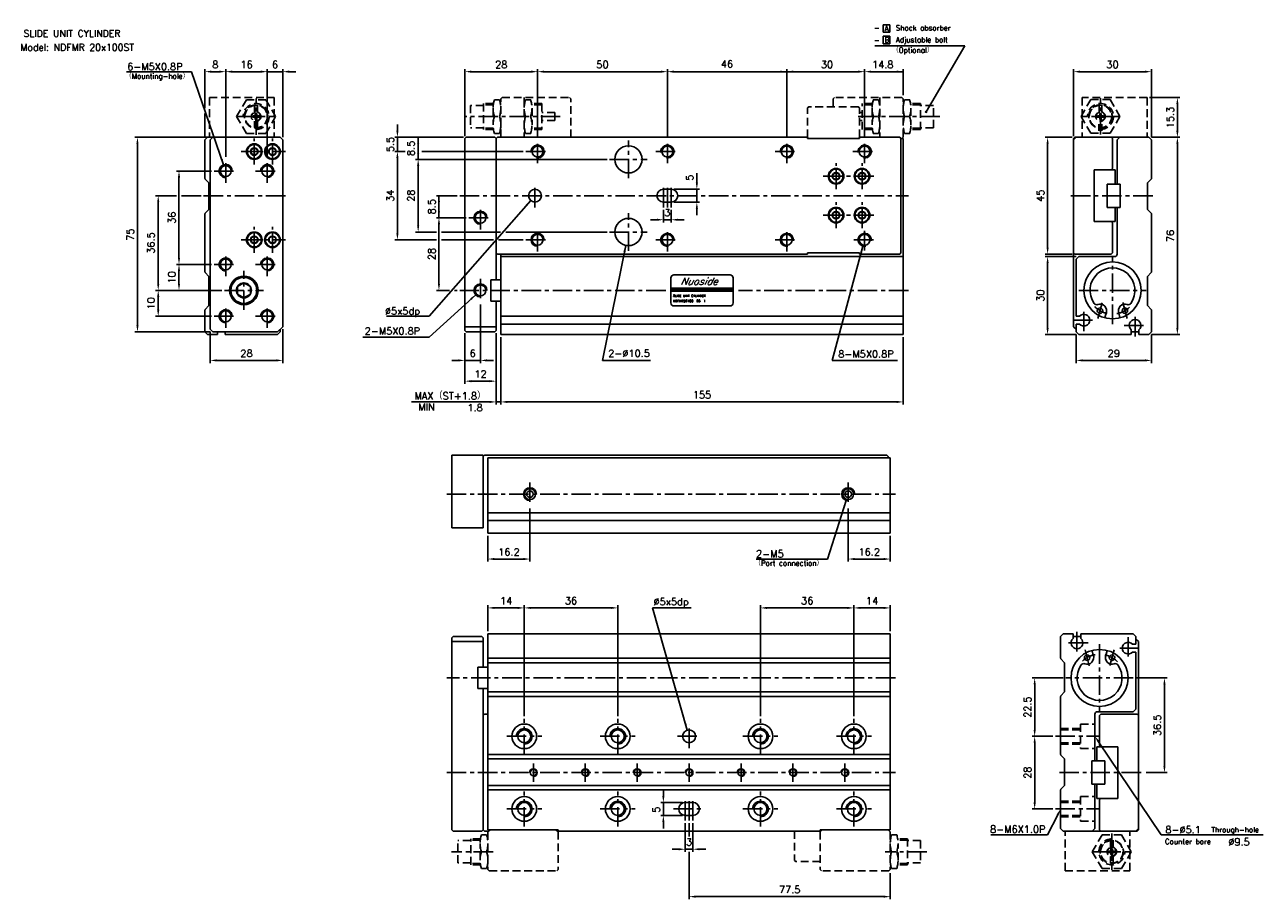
# Model space of a CAD drawing. Extents: x 12 to 489, y 4 to 341.
import ezdxf
from ezdxf.enums import TextEntityAlignment as Align

# ---------------------------------------------------------------- set-up
doc = ezdxf.new("R2010")
doc.units = 0
doc.header["$LTSCALE"] = 6
doc.header["$MEASUREMENT"] = 0
doc.linetypes.add('CENTER', pattern=[2, 1.25, -0.25, 0.25, -0.25])
doc.linetypes.add('HIDDENX2', pattern=[0.75, 0.5, -0.25])
for name, color, linetype in [('CENTER', 1, 'CENTER'), ('DIM', 3, 'CONTINUOUS'), ('HIDDEN', 3, 'HIDDENX2'), ('PLINE', 2, 'CONTINUOUS')]:
    doc.layers.add(name, color=color, linetype=linetype)
doc.styles.add('AEH', font='SIMPLEX', dxfattribs={"bigfont": 'AE'})

msp = doc.modelspace()

# ---------------------------------------------------------------- linework, layer by layer
at = {"layer": 'CENTER'}
for p, q in [((101, 298.44), (101, 312.44)), ((426.31, 298.48), (426.31, 312.48)), ((94, 305.44), (108, 305.44)), ((218.15, 305.44), (181.19, 305.44)), ((364.44, 305.44), (331.45, 305.44)), ((433.31, 305.48), (419.31, 305.48)), ((100.3, 286.94), (100.3, 296.94)), ((107.3, 286.94), (107.3, 296.94)), ((209.45, 287.44), (209.45, 296.44)), ((244.45, 281.69), (244.45, 296.19)), ((259.45, 287.44), (259.45, 296.44)), ((305.45, 287.44), (305.45, 296.44)), ((335.45, 287.44), (335.45, 296.44)), ((95.3, 291.94), (112.3, 291.94)), ((204.95, 291.94), (213.95, 291.94)), ((254.95, 291.94), (263.95, 291.94)), ((300.95, 291.94), (309.95, 291.94)), ((330.95, 291.94), (339.95, 291.94)), ((89.3, 279.94), (89.3, 288.94)), ((105.3, 279.94), (105.3, 288.94)), ((237.2, 288.94), (251.7, 288.94)), ((324.45, 277.44), (324.45, 287.44)), ((334.45, 277.44), (334.45, 287.44)), ((84.8, 284.44), (93.8, 284.44)), ((100.8, 284.44), (109.8, 284.44)), ((319.45, 282.44), (339.45, 282.44)), ((208.45, 270.44), (208.45, 279.44)), ((257.95, 270.44), (257.95, 279.44)), ((259.45, 270.44), (259.45, 279.44)), ((260.95, 270.44), (260.95, 279.44)), ((80.8, 274.94), (113.3, 274.94)), ((179.45, 274.94), (352.3, 274.94)), ((324.45, 262.44), (324.45, 272.44)), ((334.45, 262.44), (334.45, 272.44)), ((446.44, 274.94), (413.94, 274.94)), ((187.45, 261.94), (187.45, 270.94)), ((244.45, 253.69), (244.45, 268.19)), ((319.45, 267.44), (339.45, 267.44)), ((100.3, 252.94), (100.3, 262.94)), ((107.3, 252.94), (107.3, 262.94)), ((182.95, 266.44), (191.95, 266.44)), ((209.45, 253.44), (209.45, 262.44)), ((259.45, 253.44), (259.45, 262.44)), ((305.45, 253.44), (305.45, 262.44)), ((95.3, 257.94), (112.3, 257.94)), ((204.95, 257.94), (213.95, 257.94)), ((237.2, 260.94), (251.7, 260.94)), ((254.95, 257.94), (263.95, 257.94)), ((300.95, 257.94), (309.95, 257.94)), ((331.35, 257.94), (339.55, 257.94)), ((335.45, 253.84), (335.45, 262.04)), ((89.3, 243.94), (89.3, 252.94)), ((105.3, 243.94), (105.3, 252.94)), ((84.8, 248.44), (93.8, 248.44)), ((100.8, 248.44), (109.8, 248.44)), ((430.94, 225.44), (430.94, 251.44)), ((96.3, 230.94), (96.3, 245.94)), ((187.45, 242.94), (187.45, 233.94)), ((88.8, 238.44), (103.8, 238.44)), ((258.8, 238.44), (179.45, 238.44)), ((352.3, 238.44), (286.8, 238.44)), ((417.94, 238.44), (443.94, 238.44)), ((89.3, 223.94), (89.3, 232.94)), ((105.3, 223.94), (105.3, 232.94)), ((419.94, 222.69), (419.94, 231.19)), ((426.96, 233.68), (425.33, 227.6)), ((434.89, 233.75), (436.54, 227.6)), ((439.64, 220.69), (439.64, 229.19)), ((84.8, 228.44), (93.8, 228.44)), ((100.8, 228.44), (109.8, 228.44)), ((415.69, 226.94), (424.19, 226.94)), ((435.39, 224.94), (443.89, 224.94)), ((206.52, 164.38), (206.52, 155.38)), ((329.12, 164.38), (329.12, 155.38)), ((174.47, 159.88), (347.32, 159.88)), ((417.26, 106.79), (417.26, 98.29)), ((421.51, 102.54), (413.01, 102.54)), ((425.96, 102.04), (425.96, 76.04)), ((441.21, 100.54), (432.71, 100.54)), ((436.96, 104.79), (436.96, 96.29)), ((422, 93.73), (420.36, 99.88)), ((429.93, 93.8), (431.56, 99.88)), ((347.32, 89.04), (174.47, 89.04)), ((438.96, 89.04), (412.96, 89.04)), ((204.32, 59.79), (204.32, 73.29)), ((240.32, 59.79), (240.32, 73.29)), ((295.32, 59.79), (295.32, 73.29)), ((331.32, 59.79), (331.32, 73.29)), ((267.82, 62.04), (267.82, 71.04)), ((197.57, 66.54), (211.07, 66.54)), ((233.57, 66.54), (247.07, 66.54)), ((263.32, 66.54), (272.32, 66.54)), ((288.57, 66.54), (302.07, 66.54)), ((324.57, 66.54), (338.07, 66.54)), ((408.96, 66.54), (426.16, 66.54)), ((174.47, 52.54), (347.32, 52.54)), ((207.82, 56.04), (207.82, 49.04)), ((227.82, 56.04), (227.82, 49.04)), ((247.82, 56.04), (247.82, 49.04)), ((267.82, 56.04), (267.82, 49.04)), ((287.82, 56.04), (287.82, 49.04)), ((307.82, 56.04), (307.82, 49.04)), ((327.82, 56.04), (327.82, 49.04)), ((410.46, 52.54), (442.96, 52.54)), ((204.32, 31.79), (204.32, 45.29)), ((240.32, 31.79), (240.32, 45.29)), ((266.32, 34.04), (266.32, 43.04)), ((267.82, 34.04), (267.82, 43.04)), ((269.32, 34.04), (269.32, 43.04)), ((295.32, 31.79), (295.32, 45.29)), ((331.32, 31.79), (331.32, 45.29)), ((197.57, 38.54), (211.07, 38.54)), ((233.57, 38.54), (247.07, 38.54)), ((261.82, 38.54), (273.82, 38.54)), ((288.57, 38.54), (302.07, 38.54)), ((324.57, 38.54), (338.07, 38.54)), ((408.96, 38.54), (426.16, 38.54)), ((430.66, 29.04), (430.66, 15.04)), ((192.32, 22.04), (176.22, 22.04)), ((359.46, 22.04), (343.32, 22.04)), ((423.66, 22.04), (437.66, 22.04))]:
    msp.add_line(p, q, dxfattribs=at)
for centre, start, end in [((430.94, 238.94), 224.4155, 257.5054), ((430.94, 238.94), 280.2365, 313.3185), ((425.96, 88.55), 100.2365, 133.3185), ((425.96, 88.55), 44.4155, 77.5054)]:
    msp.add_arc(centre, 9.61, start, end, dxfattribs=at)
at = {"layer": 'DIM'}
for p, q in [((342.63, 340.82), (342.63, 337.92)), ((345.13, 340.82), (342.63, 340.82)), ((345.13, 337.92), (345.13, 340.82)), ((342.63, 337.92), (345.13, 337.92)), ((345.13, 336.42), (342.63, 336.42)), ((342.63, 336.42), (342.63, 333.52)), ((345.13, 333.52), (345.13, 336.42)), ((374.02, 332.74), (339.35, 332.74)), ((342.63, 333.52), (345.13, 333.52)), ((359.12, 307.24), (374.02, 332.74)), ((51.08, 322.74), (76.11, 322.74)), ((88.48, 286.8), (76.11, 322.74)), ((81.3, 308.68), (81.3, 323.74)), ((83.8, 322.74), (86.8, 322.74)), ((89.3, 289.94), (89.3, 323.74)), ((91.8, 322.74), (102.8, 322.74)), ((102.8, 322.74), (100.3, 322.74)), ((105.3, 289.94), (105.3, 323.74)), ((105.3, 322.74), (111.3, 322.74)), ((111.3, 297.44), (111.3, 323.74)), ((113.8, 322.74), (116.3, 322.74)), ((181.45, 297.94), (181.45, 323.74)), ((183.95, 322.74), (206.95, 322.74)), ((209.45, 297.44), (209.45, 323.74)), ((211.95, 322.74), (256.95, 322.74)), ((259.45, 297.44), (259.45, 323.74)), ((261.95, 322.74), (332.95, 322.74)), ((305.45, 297.44), (305.45, 323.74)), ((335.45, 297.44), (335.45, 323.74)), ((337.95, 322.74), (350.3, 322.74)), ((350.3, 313.65), (350.3, 323.74)), ((415.94, 297.94), (415.94, 323.74)), ((418.44, 322.74), (443.44, 322.74)), ((445.94, 297.44), (445.94, 323.74)), ((445.24, 312.74), (456.94, 312.74)), ((455.94, 299.94), (455.94, 310.24)), ((81.3, 297.44), (81.3, 306.68)), ((155.45, 299.94), (155.45, 302.44)), ((83.3, 297.44), (54.3, 297.44)), ((180.95, 297.44), (154.45, 297.44)), ((155.45, 291.94), (155.45, 297.44)), ((163.45, 288.94), (163.45, 297.44)), ((415.44, 297.44), (404.94, 297.44)), ((445.94, 297.44), (456.94, 297.44)), ((55.3, 224.94), (55.3, 294.94)), ((158.44, 291.94), (154.45, 291.94)), ((203.95, 291.94), (164.84, 291.94)), ((405.94, 294.94), (405.94, 254.94)), ((455.94, 223.94), (455.94, 294.94)), ((155.45, 260.44), (155.45, 289.44)), ((155.45, 289.44), (155.45, 286.94)), ((236.2, 288.94), (162.45, 288.94)), ((163.45, 263.44), (163.45, 286.44)), ((163.45, 286.44), (163.45, 283.94)), ((83.8, 284.44), (70.3, 284.44)), ((71.3, 250.94), (71.3, 281.94)), ((270.8, 279.94), (270.8, 283.62)), ((261.95, 277.44), (271.8, 277.44)), ((270.8, 272.44), (270.8, 277.44)), ((70.3, 274.94), (62.3, 274.94)), ((63.3, 240.94), (63.3, 272.44)), ((79.8, 274.94), (72.3, 274.94)), ((206.8, 273.06), (167.72, 228.44)), ((178.45, 274.94), (170.45, 274.94)), ((171.45, 266.44), (171.45, 274.94)), ((261.95, 272.44), (271.8, 272.44)), ((257.95, 269.44), (257.95, 264.66)), ((260.95, 269.44), (260.95, 264.66)), ((270.8, 269.94), (270.8, 267.44)), ((181.95, 266.44), (170.45, 266.44)), ((171.45, 240.94), (171.45, 263.94)), ((171.45, 263.94), (171.45, 261.44)), ((255.45, 265.66), (252.95, 265.66)), ((260.95, 265.66), (257.95, 265.66)), ((263.45, 265.66), (265.95, 265.66)), ((170.45, 257.94), (154.45, 257.94)), ((170.45, 260.94), (162.45, 260.94)), ((195.19, 260.94), (172.45, 260.94)), ((192.46, 257.94), (172.45, 257.94)), ((203.95, 257.94), (194.44, 257.94)), ((236.2, 260.94), (197.19, 260.94)), ((243.41, 255.79), (234.51, 211.44)), ((334.8, 255.52), (322.98, 211.44)), ((83.8, 248.44), (70.3, 248.44)), ((415.44, 252.44), (404.94, 252.44)), ((416.94, 251.44), (404.94, 251.44)), ((405.94, 248.94), (405.94, 223.94)), ((71.3, 240.94), (71.3, 245.94)), ((87.8, 238.44), (62.3, 238.44)), ((63.3, 230.94), (63.3, 235.94)), ((185.6, 236.75), (167.72, 220.44)), ((175.48, 238.44), (170.45, 238.44)), ((178.45, 238.44), (177.48, 238.44)), ((187.45, 232.94), (187.45, 210.44)), ((83.8, 228.44), (62.3, 228.44)), ((167.72, 228.44), (151.19, 228.44)), ((83.3, 222.44), (54.3, 222.44)), ((83.3, 222.44), (83.3, 210.44)), ((111.3, 223.44), (111.3, 210.44)), ((167.72, 220.44), (142.16, 220.44)), ((181.45, 221.94), (181.45, 202.44)), ((193.45, 221.94), (193.45, 194.44)), ((195.3, 220.44), (195.3, 194.44)), ((350.3, 220.44), (350.3, 194.44)), ((416.94, 221.44), (404.94, 221.44)), ((416.94, 221.44), (416.94, 210.44)), ((445.94, 221.44), (445.94, 210.44)), ((445.94, 221.44), (456.94, 221.44)), ((85.8, 211.44), (108.8, 211.44)), ((178.95, 211.44), (176.45, 211.44)), ((181.45, 211.44), (187.45, 211.44)), ((189.95, 211.44), (192.45, 211.44)), ((234.51, 211.44), (252.98, 211.44)), ((322.98, 211.44), (348.05, 211.44)), ((419.44, 211.44), (443.44, 211.44)), ((183.95, 203.44), (190.95, 203.44)), ((190.95, 195.44), (160.9, 195.44)), ((193.45, 195.44), (195.3, 195.44)), ((197.8, 195.44), (347.8, 195.44)), ((328.36, 157.5), (321.09, 134.88)), ((206.52, 154.38), (206.52, 133.88)), ((329.12, 154.38), (329.12, 133.88)), ((190.32, 143.88), (190.32, 133.88)), ((345.32, 143.88), (345.32, 133.88)), ((192.82, 134.88), (204.02, 134.88)), ((293.67, 134.88), (321.09, 134.88)), ((331.62, 134.88), (342.82, 134.88)), ((190.32, 107.04), (190.32, 117.04)), ((192.82, 116.04), (201.82, 116.04)), ((204.32, 74.29), (204.32, 117.04)), ((206.82, 116.04), (237.82, 116.04)), ((240.32, 74.29), (240.32, 117.04)), ((267.14, 68.95), (253.72, 116.04)), ((253.72, 116.04), (268.67, 116.04)), ((295.32, 74.29), (295.32, 117.04)), ((328.82, 116.04), (297.82, 116.04)), ((331.32, 74.29), (331.32, 117.04)), ((342.82, 116.04), (333.82, 116.04)), ((345.32, 107.04), (345.32, 117.04)), ((411.96, 89.04), (399.96, 89.04)), ((400.96, 69.04), (400.96, 86.54)), ((439.96, 89.04), (451.96, 89.04)), ((450.96, 55.04), (450.96, 86.54)), ((407.96, 66.54), (399.96, 66.54)), ((400.96, 41.04), (400.96, 64.04)), ((425.55, 64.47), (449.63, 28.54)), ((443.96, 52.54), (451.96, 52.54)), ((257.91, 43.54), (257.91, 46.04)), ((265.32, 41.04), (256.91, 41.04)), ((257.91, 36.04), (257.91, 41.04)), ((407.96, 38.54), (399.96, 38.54)), ((265.32, 36.04), (256.91, 36.04)), ((257.91, 33.54), (257.91, 31.04)), ((409.82, 36.32), (405.86, 28.54)), ((266.32, 33.04), (266.32, 22.02)), ((267.82, 33.04), (267.82, 27.96)), ((269.32, 33.04), (269.32, 22.02)), ((405.86, 28.54), (384.06, 28.54)), ((449.63, 28.54), (489.01, 28.54)), ((263.82, 23.02), (261.32, 23.02)), ((266.32, 23.02), (269.32, 23.02)), ((267.82, 22), (267.82, 3.74)), ((271.82, 23.02), (274.32, 23.02)), ((345.32, 13.83), (345.32, 3.74)), ((270.32, 4.74), (342.82, 4.74))]:
    msp.add_line(p, q, dxfattribs=at)
at = {"layer": 'DIM', "const_width": 0.5}
msp.add_lwpolyline([(358.87, 307.24, 1), (359.37, 307.24, 1)], format="xyb", close=True, dxfattribs=at)
at = {"layer": 'DIM'}
for points in [[(83.8, 323.16), (83.8, 322.32), (81.3, 322.74)], [(86.8, 323.16), (86.8, 322.32), (89.3, 322.74)], [(91.8, 323.16), (91.8, 322.32), (89.3, 322.74)], [(102.8, 323.16), (102.8, 322.32), (105.3, 322.74)], [(113.8, 323.16), (113.8, 322.32), (111.3, 322.74)], [(183.95, 323.16), (183.95, 322.32), (181.45, 322.74)], [(206.95, 323.16), (206.95, 322.32), (209.45, 322.74)], [(211.95, 323.16), (211.95, 322.32), (209.45, 322.74)], [(256.95, 323.16), (256.95, 322.32), (259.45, 322.74)], [(261.95, 323.16), (261.95, 322.32), (259.45, 322.74)], [(302.95, 323.16), (302.95, 322.32), (305.45, 322.74)], [(307.95, 323.16), (307.95, 322.32), (305.45, 322.74)], [(332.95, 323.16), (332.95, 322.32), (335.45, 322.74)], [(337.95, 323.16), (337.95, 322.32), (335.45, 322.74)], [(347.8, 323.16), (347.8, 322.32), (350.3, 322.74)], [(418.44, 323.16), (418.44, 322.32), (415.94, 322.74)], [(443.44, 323.16), (443.44, 322.32), (445.94, 322.74)], [(455.52, 310.24), (456.35, 310.24), (455.94, 312.74)], [(54.88, 294.94), (55.71, 294.94), (55.3, 297.44)], [(155.03, 299.94), (155.86, 299.94), (155.45, 297.44)], [(163.03, 294.94), (163.86, 294.94), (163.45, 297.44)], [(405.52, 294.94), (406.35, 294.94), (405.94, 297.44)], [(455.52, 299.94), (456.35, 299.94), (455.94, 297.44)], [(455.52, 294.94), (456.35, 294.94), (455.94, 297.44)], [(155.03, 289.44), (155.86, 289.44), (155.45, 291.94)], [(163.03, 291.44), (163.86, 291.44), (163.45, 288.94)], [(88.15, 289.13), (87.36, 288.85), (88.57, 286.63)], [(163.03, 286.44), (163.86, 286.44), (163.45, 288.94)], [(70.88, 281.94), (71.71, 281.94), (71.3, 284.44)], [(270.39, 279.94), (271.22, 279.94), (270.8, 277.44)], [(62.88, 272.44), (63.71, 272.44), (63.3, 274.94)], [(171.03, 272.44), (171.86, 272.44), (171.45, 274.94)], [(204.84, 271.45), (205.47, 270.9), (206.8, 273.06)], [(270.39, 269.94), (271.22, 269.94), (270.8, 272.44)], [(171.03, 268.94), (171.86, 268.94), (171.45, 266.44)], [(163.03, 263.44), (163.86, 263.44), (163.45, 260.94)], [(171.03, 263.94), (171.86, 263.94), (171.45, 266.44)], [(255.45, 266.07), (255.45, 265.24), (257.95, 265.66)], [(263.45, 266.07), (263.45, 265.24), (260.95, 265.66)], [(155.03, 260.44), (155.86, 260.44), (155.45, 257.94)], [(242.51, 253.42), (243.33, 253.26), (243.41, 255.79)], [(333.75, 253.22), (334.56, 253), (334.8, 255.52)], [(405.52, 254.94), (406.35, 254.94), (405.94, 252.44)], [(70.88, 250.94), (71.71, 250.94), (71.3, 248.44)], [(70.88, 245.94), (71.71, 245.94), (71.3, 248.44)], [(405.52, 248.94), (406.35, 248.94), (405.94, 251.44)], [(62.88, 240.94), (63.71, 240.94), (63.3, 238.44)], [(70.88, 240.94), (71.71, 240.94), (71.3, 238.44)], [(171.03, 240.94), (171.86, 240.94), (171.45, 238.44)], [(62.88, 235.94), (63.71, 235.94), (63.3, 238.44)], [(183.47, 235.38), (184.03, 234.76), (185.6, 236.75)], [(62.88, 230.94), (63.71, 230.94), (63.3, 228.44)], [(54.88, 224.94), (55.71, 224.94), (55.3, 222.44)], [(405.52, 223.94), (406.35, 223.94), (405.94, 221.44)], [(455.52, 223.94), (456.35, 223.94), (455.94, 221.44)], [(85.8, 211.86), (85.8, 211.02), (83.3, 211.44)], [(108.8, 211.86), (108.8, 211.02), (111.3, 211.44)], [(178.95, 211.86), (178.95, 211.02), (181.45, 211.44)], [(189.95, 211.86), (189.95, 211.02), (187.45, 211.44)], [(419.44, 211.86), (419.44, 211.02), (416.94, 211.44)], [(443.44, 211.86), (443.44, 211.02), (445.94, 211.44)], [(183.95, 203.86), (183.95, 203.02), (181.45, 203.44)], [(190.95, 203.86), (190.95, 203.02), (193.45, 203.44)], [(190.95, 195.86), (190.95, 195.02), (193.45, 195.44)], [(197.8, 195.86), (197.8, 195.02), (195.3, 195.44)], [(347.8, 195.86), (347.8, 195.02), (350.3, 195.44)], [(327.2, 155.25), (327.99, 154.99), (328.36, 157.5)], [(192.82, 135.3), (192.82, 134.46), (190.32, 134.88)], [(204.02, 135.3), (204.02, 134.46), (206.52, 134.88)], [(331.62, 135.3), (331.62, 134.46), (329.12, 134.88)], [(342.82, 135.3), (342.82, 134.46), (345.32, 134.88)], [(192.82, 116.46), (192.82, 115.63), (190.32, 116.04)], [(201.82, 116.46), (201.82, 115.63), (204.32, 116.04)], [(206.82, 116.46), (206.82, 115.63), (204.32, 116.04)], [(237.82, 116.46), (237.82, 115.63), (240.32, 116.04)], [(297.82, 116.46), (297.82, 115.63), (295.32, 116.04)], [(328.82, 116.46), (328.82, 115.63), (331.32, 116.04)], [(333.82, 116.46), (333.82, 115.63), (331.32, 116.04)], [(342.82, 116.46), (342.82, 115.63), (345.32, 116.04)], [(400.54, 86.54), (401.38, 86.54), (400.96, 89.04)], [(450.54, 86.54), (451.38, 86.54), (450.96, 89.04)], [(266.85, 71.47), (266.05, 71.24), (267.14, 68.95)], [(400.54, 69.04), (401.38, 69.04), (400.96, 66.54)], [(400.54, 64.04), (401.38, 64.04), (400.96, 66.54)], [(425.21, 64.24), (425.9, 64.7), (424.16, 66.54)], [(450.54, 55.04), (451.38, 55.04), (450.96, 52.54)], [(257.49, 43.54), (258.33, 43.54), (257.91, 41.04)], [(400.54, 41.04), (401.38, 41.04), (400.96, 38.54)], [(409.45, 36.51), (410.19, 36.13), (410.96, 38.54)], [(257.49, 33.54), (258.33, 33.54), (257.91, 36.04)], [(263.82, 23.43), (263.82, 22.6), (266.32, 23.02)], [(271.82, 23.43), (271.82, 22.6), (269.32, 23.02)], [(270.32, 5.16), (270.32, 4.33), (267.82, 4.74)], [(342.82, 5.16), (342.82, 4.33), (345.32, 4.74)]]:
    msp.add_solid(points, dxfattribs=at)
at = {"layer": 'HIDDEN'}
for p, q in [((83, 312.74), (108, 312.74)), ((83, 312.74), (83, 297.44)), ((108, 312.74), (108, 297.44)), ((188.65, 310.44), (188.65, 300.44)), ((192.44, 310.44), (188.65, 310.44)), ((194.8, 311.94), (192.8, 311.94)), ((195.3, 310.44), (195.15, 310.44)), ((195.3, 310.44), (195.15, 310.44)), ((195.8, 312.74), (195.3, 312.24)), ((195.3, 297.44), (195.3, 312.24)), ((195.8, 312.74), (221.8, 312.74)), ((204.3, 312.74), (204.3, 297.44)), ((204.3, 310.44), (204.44, 310.44)), ((204.44, 310.44), (204.3, 310.44)), ((204.8, 311.94), (206.8, 311.94)), ((211.15, 310.44), (207.15, 310.44)), ((211.15, 310.44), (211.15, 300.44)), ((222.3, 312.24), (221.8, 312.74)), ((222.3, 297.44), (222.3, 312.24)), ((323.3, 312.24), (323.8, 312.74)), ((323.3, 309.24), (323.3, 312.24)), ((349.8, 312.74), (323.8, 312.74)), ((334.45, 300.44), (334.45, 310.44)), ((338.44, 310.44), (334.45, 310.44)), ((340.8, 311.94), (338.8, 311.94)), ((341.3, 310.44), (341.15, 310.44)), ((341.3, 312.74), (341.3, 297.44)), ((349.8, 312.74), (350.3, 312.24)), ((350.3, 297.44), (350.3, 312.24)), ((350.44, 310.44), (350.3, 310.44)), ((352.8, 311.94), (350.8, 311.94)), ((356.95, 310.44), (353.15, 310.44)), ((356.95, 300.44), (356.95, 310.44)), ((419.24, 312.74), (419.24, 297.44)), ((444.24, 312.74), (419.24, 312.74)), ((444.24, 312.74), (444.24, 297.44)), ((99.89, 305.74), (100.6, 305.74)), ((100.7, 305.84), (100.7, 306.55)), ((101.3, 305.84), (101.3, 306.55)), ((101.4, 305.74), (102.11, 305.74)), ((188.65, 309.74), (183.65, 309.74)), ((183.65, 309.74), (183.65, 301.14)), ((192.37, 309.94), (188.65, 309.94)), ((192.3, 308.69), (192.3, 302.19)), ((195.3, 309.94), (195.22, 309.94)), ((195.3, 309.94), (195.22, 309.94)), ((204.3, 309.94), (204.37, 309.94)), ((204.37, 309.94), (204.3, 309.94)), ((211.15, 309.94), (207.22, 309.94)), ((207.3, 308.69), (207.3, 302.19)), ((216.15, 306.94), (211.15, 306.94)), ((216.15, 306.94), (216.15, 303.94)), ((313.45, 308.74), (313.95, 309.24)), ((313.45, 297.44), (313.45, 308.74)), ((332.95, 309.24), (313.95, 309.24)), ((333.45, 308.74), (332.95, 309.24)), ((333.45, 297.44), (333.45, 308.74)), ((334.45, 306.94), (333.45, 306.94)), ((338.37, 309.94), (334.45, 309.94)), ((338.3, 308.69), (338.3, 302.19)), ((341.3, 309.94), (341.22, 309.94)), ((350.37, 309.94), (350.3, 309.94)), ((356.95, 309.94), (353.22, 309.94)), ((353.3, 308.69), (353.3, 302.19)), ((361.95, 309.74), (356.95, 309.74)), ((361.95, 301.14), (361.95, 309.74)), ((425.2, 305.78), (425.91, 305.78)), ((426.01, 305.88), (426.01, 306.59)), ((426.61, 305.88), (426.61, 306.59)), ((426.71, 305.78), (427.42, 305.78)), ((99.89, 305.14), (100.6, 305.14)), ((100.45, 301.17), (100.45, 303.67)), ((100.7, 304.33), (100.7, 305.04)), ((101.3, 304.33), (101.3, 305.04)), ((101.4, 305.14), (102.11, 305.14)), ((101.55, 301.17), (101.55, 303.67)), ((188.65, 301.14), (183.65, 301.14)), ((192.37, 300.94), (188.65, 300.94)), ((195.3, 300.94), (195.22, 300.94)), ((195.3, 300.94), (195.22, 300.94)), ((204.3, 300.94), (204.37, 300.94)), ((204.37, 300.94), (204.3, 300.94)), ((211.15, 300.94), (207.22, 300.94)), ((216.15, 303.94), (211.15, 303.94)), ((334.45, 303.94), (333.45, 303.94)), ((338.37, 300.94), (334.45, 300.94)), ((341.3, 300.94), (341.22, 300.94)), ((350.37, 300.94), (350.3, 300.94)), ((356.95, 300.94), (353.22, 300.94)), ((361.95, 301.14), (356.95, 301.14)), ((425.2, 305.18), (425.91, 305.18)), ((425.69, 299.97), (425.69, 302.47)), ((426.01, 304.37), (426.01, 305.08)), ((426.61, 304.37), (426.61, 305.08)), ((426.71, 305.18), (427.42, 305.18)), ((426.79, 299.97), (426.79, 302.47)), ((192.44, 300.44), (188.65, 300.44)), ((194.8, 298.94), (192.8, 298.94)), ((195.3, 300.44), (195.15, 300.44)), ((195.3, 300.44), (195.15, 300.44)), ((204.3, 300.44), (204.44, 300.44)), ((204.44, 300.44), (204.3, 300.44)), ((204.8, 298.94), (206.8, 298.94)), ((211.15, 300.44), (207.15, 300.44)), ((313.95, 296.94), (313.45, 297.44)), ((332.95, 296.94), (333.45, 297.44)), ((338.44, 300.44), (334.45, 300.44)), ((340.8, 298.94), (338.8, 298.94)), ((341.3, 300.44), (341.15, 300.44)), ((350.3, 297.44), (349.8, 296.94)), ((350.44, 300.44), (350.3, 300.44)), ((352.8, 298.94), (350.8, 298.94)), ((356.95, 300.44), (353.15, 300.44)), ((410.96, 69.54), (418.66, 69.54)), ((410.96, 69.04), (418.66, 69.04)), ((418.66, 71.29), (418.66, 61.79)), ((418.66, 71.29), (424.16, 71.29)), ((410.96, 64.04), (418.66, 64.04)), ((410.96, 63.54), (418.66, 63.54)), ((418.66, 61.79), (424.16, 61.79)), ((418.66, 43.29), (418.66, 33.79)), ((418.66, 43.29), (424.16, 43.29)), ((410.96, 41.54), (418.66, 41.54)), ((410.96, 41.04), (418.66, 41.04)), ((410.96, 36.04), (418.66, 36.04)), ((410.96, 35.54), (418.66, 35.54)), ((418.66, 33.79), (424.16, 33.79)), ((191.12, 30.54), (190.32, 29.74)), ((190.32, 29.74), (190.32, 15.24)), ((216.52, 30.54), (217.32, 29.74)), ((217.32, 29.74), (217.32, 15.24)), ((308.47, 30.04), (308.47, 18.74)), ((319.12, 30.54), (318.32, 29.74)), ((318.32, 29.74), (318.32, 15.24)), ((344.52, 30.54), (345.32, 29.74)), ((345.32, 29.74), (345.32, 15.24)), ((412.66, 14.74), (412.66, 30.04)), ((437.66, 14.74), (437.66, 30.04)), ((183.67, 26.34), (178.67, 26.34)), ((178.67, 17.74), (178.67, 26.34)), ((187.46, 27.04), (183.67, 27.04)), ((183.67, 17.04), (183.67, 27.04)), ((187.39, 26.54), (183.67, 26.54)), ((187.32, 18.79), (187.32, 25.29)), ((189.82, 28.54), (187.82, 28.54)), ((190.32, 27.04), (190.18, 27.04)), ((190.32, 27.04), (190.18, 27.04)), ((190.32, 26.54), (190.25, 26.54)), ((190.32, 26.54), (190.25, 26.54)), ((345.46, 27.04), (345.32, 27.04)), ((345.39, 26.54), (345.32, 26.54)), ((347.82, 28.54), (345.82, 28.54)), ((351.97, 27.04), (348.18, 27.04)), ((351.97, 26.54), (348.25, 26.54)), ((348.32, 18.79), (348.32, 25.29)), ((351.97, 27.04), (351.97, 17.04)), ((356.97, 26.34), (351.97, 26.34)), ((356.97, 26.34), (356.97, 17.74)), ((430.11, 26.31), (430.11, 23.81)), ((431.21, 26.31), (431.21, 23.81)), ((430.26, 22.34), (429.55, 22.34)), ((430.26, 21.74), (429.55, 21.74)), ((430.36, 23.15), (430.36, 22.44)), ((430.36, 21.64), (430.36, 20.93)), ((430.96, 23.15), (430.96, 22.44)), ((430.96, 21.64), (430.96, 20.93)), ((431.77, 22.34), (431.06, 22.34)), ((431.77, 21.74), (431.06, 21.74)), ((183.67, 17.74), (178.67, 17.74)), ((187.39, 17.54), (183.67, 17.54)), ((187.46, 17.04), (183.67, 17.04)), ((189.82, 15.54), (187.82, 15.54)), ((190.32, 17.04), (190.18, 17.04)), ((190.32, 17.04), (190.18, 17.04)), ((190.32, 17.54), (190.25, 17.54)), ((190.32, 17.54), (190.25, 17.54)), ((190.82, 14.74), (190.32, 15.24)), ((190.82, 14.74), (216.82, 14.74)), ((217.32, 15.24), (216.82, 14.74)), ((308.47, 18.74), (308.97, 18.24)), ((318.32, 18.24), (308.97, 18.24)), ((318.32, 15.24), (318.82, 14.74)), ((344.82, 14.74), (318.82, 14.74)), ((344.82, 14.74), (345.32, 15.24)), ((345.39, 17.54), (345.32, 17.54)), ((345.46, 17.04), (345.32, 17.04)), ((347.82, 15.54), (345.82, 15.54)), ((351.97, 17.04), (348.18, 17.04)), ((351.97, 17.54), (348.25, 17.54)), ((356.97, 17.74), (351.97, 17.74)), ((412.66, 14.74), (437.66, 14.74))]:
    msp.add_line(p, q, dxfattribs=at)
at = {"layer": 'HIDDEN', "color": 3}
for p, q in [((100.45, 307.21), (100.45, 309.7)), ((101.55, 307.21), (101.55, 309.7)), ((425.76, 307.25), (425.76, 309.75)), ((426.86, 307.25), (426.86, 309.75)), ((430.11, 20.28), (430.11, 17.78)), ((431.21, 20.28), (431.21, 17.78))]:
    msp.add_line(p, q, dxfattribs=at)
at = {"layer": 'HIDDEN'}
for points in [[(97.25, 311.94), (93.49, 305.44), (97.25, 298.94), (104.75, 298.94), (108.51, 305.44), (104.75, 311.94)], [(422.56, 311.98), (418.81, 305.48), (422.56, 298.98), (430.06, 298.98), (433.82, 305.48), (430.06, 311.98)], [(434.41, 15.54), (438.16, 22.04), (434.41, 28.54), (426.91, 28.54), (423.15, 22.04), (426.91, 15.54)]]:
    msp.add_lwpolyline(points, close=True, dxfattribs=at)
for centre, radius in [((101, 305.44), 4.5), ((101, 305.44), 1.65), ((426.31, 305.48), 4.5), ((426.31, 305.48), 1.65), ((430.66, 22.04), 4.5), ((430.66, 22.04), 1.65)]:
    msp.add_circle(centre, radius, dxfattribs=at)
at = {"layer": 'HIDDEN', "color": 3}
for centre, radius in [((101, 305.44), 4.3), ((101, 305.44), 1.85), ((426.31, 305.48), 4.3), ((426.31, 305.48), 1.85), ((430.66, 22.04), 4.3), ((430.66, 22.04), 1.85)]:
    msp.add_circle(centre, radius, dxfattribs=at)
for centre, start, end in [((101, 305.44), 270, 180), ((426.31, 305.48), 270, 180), ((430.66, 22.04), 90, 0)]:
    msp.add_arc(centre, 5, start, end, dxfattribs=at)
at = {"layer": 'HIDDEN'}
for centre, radius, start, end in [((203.11, 308.69), 10.81, 162.5077, 197.4923), ((184.48, 308.69), 10.81, 342.5077, 17.4923), ((215.11, 308.69), 10.81, 162.5077, 197.4923), ((196.48, 308.69), 10.81, 342.5077, 17.4923), ((349.11, 308.69), 10.81, 162.5077, 197.4923), ((330.48, 308.69), 10.81, 342.5077, 17.4923), ((361.11, 308.69), 10.81, 162.5077, 197.4923), ((342.48, 308.69), 10.81, 342.5077, 17.4923), ((101, 305.44), 1.15, 164.8783, 195.1217), ((101, 305.44), 0.5, 126.8699, 143.1301), ((101, 305.44), 1.15, 74.8783, 105.1217), ((101, 305.44), 0.5, 36.8699, 53.1301), ((101, 305.44), 1.15, 344.8783, 15.1217), ((203.11, 302.19), 10.81, 162.5077, 197.4923), ((184.48, 302.19), 10.81, 342.5077, 17.4923), ((215.11, 302.19), 10.81, 162.5077, 197.4923), ((196.48, 302.19), 10.81, 342.5077, 17.4923), ((349.11, 302.19), 10.81, 162.5077, 197.4923), ((330.48, 302.19), 10.81, 342.5077, 17.4923), ((361.11, 302.19), 10.81, 162.5077, 197.4923), ((342.48, 302.19), 10.81, 342.5077, 17.4923), ((426.31, 305.48), 1.15, 164.8783, 195.1217), ((426.31, 305.48), 0.5, 126.8699, 143.1301), ((426.31, 305.48), 1.15, 74.8783, 105.1217), ((426.31, 305.48), 0.5, 36.8699, 53.1301), ((426.31, 305.48), 1.15, 344.8783, 15.1217), ((101, 305.44), 0.5, 216.8699, 233.1301), ((101, 305.44), 1.15, 254.8783, 285.1217), ((101, 305.44), 0.5, 306.8699, 323.1301), ((426.31, 305.48), 0.5, 216.8699, 233.1301), ((426.31, 305.48), 1.15, 254.8783, 285.1217), ((426.31, 305.48), 0.5, 306.8699, 323.1301), ((198.13, 25.29), 10.81, 162.5077, 197.4923), ((179.51, 25.29), 10.81, 342.5077, 17.4923), ((356.13, 25.29), 10.81, 162.5077, 197.4923), ((337.51, 25.29), 10.81, 342.5077, 17.4923), ((198.13, 18.79), 10.81, 162.5077, 197.4923), ((179.51, 18.79), 10.81, 342.5077, 17.4923), ((356.13, 18.79), 10.81, 162.5077, 197.4923), ((337.51, 18.79), 10.81, 342.5077, 17.4923), ((430.66, 22.04), 1.15, 164.8783, 195.1217), ((430.66, 22.04), 0.5, 126.8699, 143.1301), ((430.66, 22.04), 0.5, 216.8699, 233.1301), ((430.66, 22.04), 1.15, 74.8783, 105.1217), ((430.66, 22.04), 1.15, 254.8783, 285.1217), ((430.66, 22.04), 0.5, 36.8699, 53.1301), ((430.66, 22.04), 0.5, 306.8699, 323.1301), ((430.66, 22.04), 1.15, 344.8783, 15.1217)]:
    msp.add_arc(centre, radius, start, end, dxfattribs=at)
at = {"layer": 'PLINE'}
for p, q in [((82.3, 297.44), (81.3, 296.44)), ((81.3, 296.44), (81.3, 281.6)), ((93.5, 297.44), (82.3, 297.44)), ((84.3, 297.44), (83.3, 296.44)), ((83.3, 223.44), (83.3, 296.44)), ((84.3, 297.44), (110.3, 297.44)), ((110.3, 297.44), (111.3, 296.44)), ((111.3, 224.44), (111.3, 296.44)), ((181.95, 297.44), (181.45, 296.94)), ((181.45, 296.94), (181.45, 222.94)), ((192.95, 297.44), (181.95, 297.44)), ((192.95, 297.44), (193.45, 296.94)), ((193.45, 296.94), (193.95, 297.44)), ((193.45, 242.54), (193.45, 296.94)), ((193.45, 252.94), (193.45, 296.94)), ((193.95, 297.44), (313.45, 297.44)), ((313.45, 297.44), (313.45, 296.94)), ((313.45, 296.94), (333.45, 296.94)), ((333.45, 297.44), (348.95, 297.44)), ((333.45, 296.94), (333.45, 297.44)), ((348.95, 297.44), (349.45, 296.94)), ((349.45, 296.94), (349.45, 252.94)), ((349.45, 296.94), (350.3, 296.94)), ((350.3, 221.44), (350.3, 296.94)), ((416.44, 297.44), (415.94, 296.94)), ((416.94, 297.44), (415.94, 296.44)), ((415.94, 224.44), (415.94, 296.94)), ((416.44, 297.44), (444.94, 297.44)), ((430.94, 296.94), (430.44, 297.44)), ((430.94, 285.44), (430.94, 296.94)), ((432.74, 296.44), (433.74, 297.44)), ((432.74, 279.44), (432.74, 296.44)), ((444.94, 297.44), (445.94, 296.44)), ((445.94, 296.44), (445.94, 281.6)), ((423.94, 264.94), (423.94, 284.94)), ((423.94, 284.94), (431.94, 284.94)), ((430.44, 284.94), (430.94, 285.44)), ((431.94, 279.44), (431.94, 284.94)), ((81.41, 281.32), (82.8, 279.94)), ((82.8, 279.94), (82.8, 269.6)), ((257.95, 277.44), (260.95, 277.44)), ((428.94, 270.44), (428.94, 279.44)), ((433.94, 279.44), (428.94, 279.44)), ((433.94, 270.44), (433.94, 279.44)), ((445.82, 281.32), (444.44, 279.94)), ((444.44, 279.94), (444.44, 269.6)), ((257.95, 272.44), (260.95, 272.44)), ((81.3, 267.94), (81.3, 245.61)), ((82.8, 269.6), (81.41, 268.22)), ((428.94, 270.44), (433.94, 270.44)), ((431.94, 264.94), (431.94, 270.44)), ((432.74, 252.44), (432.74, 270.44)), ((444.44, 269.6), (445.82, 268.22)), ((445.94, 267.94), (445.94, 245.61)), ((431.94, 264.94), (423.94, 264.94)), ((430.94, 264.44), (430.44, 264.94)), ((430.94, 252.94), (430.94, 264.44)), ((193.95, 252.44), (193.45, 252.94)), ((333.45, 252.94), (313.45, 252.94)), ((313.45, 252.94), (313.45, 252.44)), ((333.45, 252.44), (333.45, 252.94)), ((349.45, 252.94), (348.95, 252.44)), ((415.94, 252.94), (416.44, 252.44)), ((430.44, 252.44), (430.94, 252.94)), ((313.45, 252.44), (193.95, 252.44)), ((195.3, 252.44), (195.3, 221.44)), ((195.3, 251.44), (350.3, 251.44)), ((348.95, 252.44), (333.45, 252.44)), ((416.44, 252.44), (430.44, 252.44)), ((416.94, 250.44), (417.94, 251.44)), ((416.94, 228.44), (416.94, 250.44)), ((417.94, 251.44), (431.74, 251.44)), ((81.41, 245.32), (82.8, 243.82)), ((82.8, 243.82), (82.8, 232.61)), ((445.82, 245.32), (444.44, 243.82)), ((444.44, 243.82), (444.44, 232.61)), ((191.45, 242.54), (191.45, 234.34)), ((195.3, 242.54), (191.45, 242.54)), ((195.3, 234.34), (191.45, 234.34)), ((193.45, 222.94), (193.45, 234.34)), ((81.3, 230.82), (81.3, 222.44)), ((82.8, 232.61), (81.41, 231.11)), ((428.49, 229.64), (428.04, 228.04)), ((433.38, 229.64), (433.83, 228.04)), ((444.44, 232.61), (445.82, 231.11)), ((445.94, 230.82), (445.94, 222.44)), ((111.3, 224.44), (109.3, 222.44)), ((193.45, 224.44), (181.45, 224.44)), ((350.3, 228.44), (195.3, 228.44)), ((350.3, 225.44), (195.3, 225.44)), ((415.94, 224.44), (416.94, 223.44)), ((418.26, 228.44), (416.94, 228.44)), ((416.94, 222.44), (416.94, 225.44)), ((416.94, 225.44), (418.26, 225.44)), ((81.3, 222.44), (82.3, 221.44)), ((82.3, 221.44), (86.1, 221.44)), ((83.3, 223.44), (84.3, 222.44)), ((84.3, 222.44), (109.3, 222.44)), ((86.1, 221.44), (86.1, 222.44)), ((89.1, 222.44), (89.1, 221.44)), ((89.1, 221.44), (109.3, 221.44)), ((109.3, 221.44), (110.3, 222.44)), ((110.3, 222.44), (110.3, 223.44)), ((181.45, 222.94), (181.95, 222.44)), ((192.95, 222.44), (181.95, 222.44)), ((192.95, 222.44), (193.45, 222.94)), ((195.3, 221.44), (350.3, 221.44)), ((417.94, 221.44), (416.94, 222.44)), ((438.14, 221.44), (417.94, 221.44)), ((438.14, 223.26), (438.14, 221.44)), ((441.14, 222.44), (438.14, 222.44)), ((441.14, 221.44), (441.14, 223.26)), ((444.94, 221.44), (441.14, 221.44)), ((445.94, 222.44), (444.94, 221.44)), ((188.47, 174.88), (176.47, 174.88)), ((176.47, 174.88), (176.47, 146.88)), ((188.47, 174.88), (188.47, 146.88)), ((188.47, 174.38), (188.97, 174.88)), ((188.47, 160.38), (188.47, 174.38)), ((188.97, 174.88), (343.97, 174.88)), ((190.32, 173.88), (345.32, 173.88)), ((190.32, 173.88), (190.32, 144.88)), ((344.47, 174.38), (343.97, 174.88)), ((344.47, 173.88), (344.47, 174.38)), ((345.32, 173.88), (345.32, 144.88)), ((188.47, 160.38), (188.97, 159.88)), ((188.97, 159.88), (190.32, 159.88)), ((190.32, 152.68), (345.32, 152.68)), ((190.32, 149.68), (345.32, 149.68)), ((188.47, 146.88), (176.47, 146.88)), ((190.32, 144.88), (345.32, 144.88)), ((176.47, 104.54), (176.97, 105.04)), ((187.97, 105.04), (176.97, 105.04)), ((187.97, 105.04), (188.47, 104.54)), ((190.32, 106.04), (345.32, 106.04)), ((190.32, 30.54), (190.32, 106.04)), ((345.32, 106.04), (345.32, 30.54)), ((410.96, 105.04), (411.96, 106.04)), ((410.96, 96.66), (410.96, 105.04)), ((411.96, 106.04), (415.76, 106.04)), ((415.76, 106.04), (415.76, 104.22)), ((415.76, 105.04), (418.76, 105.04)), ((418.76, 106.04), (438.96, 106.04)), ((418.76, 104.22), (418.76, 106.04)), ((438.96, 106.04), (439.96, 105.04)), ((439.96, 105.04), (439.96, 102.04)), ((176.47, 30.54), (176.47, 104.54)), ((188.47, 103.04), (176.47, 103.04)), ((188.47, 104.54), (188.47, 93.14)), ((439.96, 102.04), (438.64, 102.04)), ((440.96, 103.04), (439.96, 104.04)), ((440.96, 103.04), (440.96, 30.54)), ((345.32, 96.66), (190.32, 96.66)), ((412.46, 94.88), (411.08, 96.38)), ((423.52, 97.84), (423.06, 99.45)), ((428.4, 97.84), (428.86, 99.45)), ((438.64, 99.04), (439.96, 99.04)), ((439.96, 99.04), (439.96, 77.04)), ((190.32, 93.14), (186.47, 93.14)), ((186.47, 84.94), (186.47, 93.14)), ((345.32, 94.88), (190.32, 94.88)), ((412.46, 83.66), (412.46, 94.88)), ((190.32, 84.94), (186.47, 84.94)), ((188.47, 84.94), (188.47, 30.54)), ((345.32, 83.66), (190.32, 83.66)), ((345.32, 81.88), (190.32, 81.88)), ((410.96, 59.55), (410.96, 81.88)), ((411.08, 82.16), (412.46, 83.66)), ((439.96, 77.04), (438.96, 76.04)), ((188.97, 75.04), (188.47, 74.54)), ((188.47, 74.54), (188.47, 30.54)), ((190.32, 75.04), (188.97, 75.04)), ((424.16, 75.04), (424.16, 57.04)), ((438.96, 76.04), (425.16, 76.04)), ((426.46, 75.04), (425.96, 74.54)), ((425.96, 74.54), (425.96, 63.04)), ((440.46, 75.04), (426.46, 75.04)), ((440.96, 74.54), (440.46, 75.04)), ((424.96, 62.54), (432.96, 62.54)), ((424.96, 62.54), (424.96, 57.04)), ((425.96, 63.04), (426.46, 62.54)), ((432.96, 62.54), (432.96, 42.54)), ((345.32, 59.55), (190.32, 59.55)), ((345.32, 57.88), (190.32, 57.88)), ((412.46, 57.88), (411.08, 59.27)), ((412.46, 47.55), (412.46, 57.88)), ((422.96, 57.04), (422.96, 48.04)), ((427.96, 57.04), (422.96, 57.04)), ((427.96, 57.04), (427.96, 48.04)), ((422.96, 48.04), (427.96, 48.04)), ((424.16, 48.04), (424.16, 31.04)), ((424.96, 48.04), (424.96, 42.54)), ((345.32, 47.55), (190.32, 47.55)), ((345.32, 45.88), (190.32, 45.88)), ((410.96, 31.04), (410.96, 45.88)), ((411.08, 46.17), (412.46, 47.55)), ((266.32, 41.04), (269.32, 41.04)), ((432.96, 42.54), (424.96, 42.54)), ((426.46, 42.54), (425.96, 42.04)), ((425.96, 42.04), (425.96, 30.54)), ((266.32, 36.04), (269.32, 36.04)), ((176.97, 30.04), (176.47, 30.54)), ((187.97, 30.04), (176.97, 30.04)), ((187.97, 30.04), (188.47, 30.54)), ((188.47, 30.54), (188.97, 30.04)), ((188.97, 30.04), (190.62, 30.04)), ((190.32, 30.54), (217.32, 30.54)), ((217.32, 30.04), (217.32, 30.54)), ((217.32, 30.04), (318.32, 30.04)), ((318.32, 30.54), (345.32, 30.54)), ((318.32, 30.54), (318.32, 30.04)), ((344.47, 30.54), (345.32, 30.54)), ((411.96, 30.04), (410.96, 31.04)), ((440.46, 30.04), (411.96, 30.04)), ((424.16, 31.04), (423.16, 30.04)), ((425.96, 30.54), (426.46, 30.04)), ((439.96, 30.04), (440.96, 31.04)), ((440.46, 30.04), (440.96, 30.54))]:
    msp.add_line(p, q, dxfattribs=at)
at = {"layer": 'PLINE', "color": 3}
for p, q in [((262, 244.44), (283.6, 244.44)), ((260.8, 243.24), (260.8, 233.64)), ((260.8, 239.31), (284.8, 239.31)), ((260.8, 238.71), (284.8, 238.71)), ((284.8, 243.24), (284.8, 233.64)), ((260.8, 238.11), (284.8, 238.11)), ((262, 232.44), (283.6, 232.44))]:
    msp.add_line(p, q, dxfattribs=at)
at = {"layer": 'PLINE'}
for points in [[(101.55, 292.66), (100.3, 293.38), (99.05, 292.66), (99.05, 291.22), (100.3, 290.5), (101.55, 291.22)], [(108.55, 292.66), (107.3, 293.38), (106.05, 292.66), (106.05, 291.22), (107.3, 290.5), (108.55, 291.22)], [(325.7, 283.16), (324.45, 283.88), (323.2, 283.16), (323.2, 281.72), (324.45, 281), (325.7, 281.72)], [(335.7, 283.16), (334.45, 283.88), (333.2, 283.16), (333.2, 281.72), (334.45, 281), (335.7, 281.72)], [(325.7, 268.16), (324.45, 268.88), (323.2, 268.16), (323.2, 266.72), (324.45, 266), (325.7, 266.72)], [(335.7, 268.16), (334.45, 268.88), (333.2, 268.16), (333.2, 266.72), (334.45, 266), (335.7, 266.72)], [(101.55, 258.66), (100.3, 259.38), (99.05, 258.66), (99.05, 257.22), (100.3, 256.5), (101.55, 257.22)], [(108.55, 258.66), (107.3, 259.38), (106.05, 258.66), (106.05, 257.22), (107.3, 256.5), (108.55, 257.22)], [(98.8, 239.88), (96.3, 241.33), (93.8, 239.88), (93.8, 237), (96.3, 235.55), (98.8, 237)]]:
    msp.add_lwpolyline(points, close=True, dxfattribs=at)
for centre, radius in [((100.3, 291.94), 3), ((107.3, 291.94), 3), ((209.45, 291.94), 2.1), ((244.45, 288.94), 5.25), ((259.45, 291.94), 2.1), ((305.45, 291.94), 2.1), ((335.45, 291.94), 2.1), ((89.3, 284.44), 2.1), ((105.3, 284.44), 2.1), ((324.45, 282.44), 3), ((334.45, 282.44), 3), ((208.45, 274.94), 2.5), ((187.45, 266.44), 2.1), ((324.45, 267.44), 3), ((334.45, 267.44), 3), ((244.45, 260.94), 5.25), ((100.3, 257.94), 3), ((107.3, 257.94), 3), ((209.45, 257.94), 2.1), ((259.45, 257.94), 2.1), ((305.45, 257.94), 2.1), ((335.45, 257.94), 2.1), ((89.3, 248.44), 2.1), ((105.3, 248.44), 2.1), ((430.94, 238.44), 11), ((96.3, 238.44), 5.5), ((187.45, 238.44), 2.1), ((89.3, 228.44), 2.1), ((105.3, 228.44), 2.1), ((426.14, 230.61), 1.05), ((435.73, 230.61), 1.05), ((206.52, 159.88), 2.1), ((206.52, 159.88), 1.25), ((329.12, 159.88), 2.1), ((329.12, 159.88), 1.25), ((425.96, 89.04), 11), ((421.16, 96.87), 1.05), ((430.76, 96.87), 1.05), ((204.32, 66.54), 4.75), ((204.32, 66.54), 2.5), ((240.32, 66.54), 4.75), ((240.32, 66.54), 2.5), ((267.82, 66.54), 2.5), ((295.32, 66.54), 4.75), ((295.32, 66.54), 2.5), ((331.32, 66.54), 4.75), ((331.32, 66.54), 2.5), ((207.82, 52.54), 1.25), ((227.82, 52.54), 1.25), ((247.82, 52.54), 1.25), ((267.82, 52.54), 1.25), ((287.82, 52.54), 1.25), ((307.82, 52.54), 1.25), ((327.82, 52.54), 1.25), ((204.32, 38.54), 4.75), ((240.32, 38.54), 4.75), ((295.32, 38.54), 4.75), ((331.32, 38.54), 4.75), ((204.32, 38.54), 2.5), ((240.32, 38.54), 2.5), ((295.32, 38.54), 2.5), ((331.32, 38.54), 2.5)]:
    msp.add_circle(centre, radius, dxfattribs=at)
at = {"layer": 'PLINE', "color": 3}
for centre, radius in [((100.3, 291.94), 2.75), ((100.3, 291.94), 1.44), ((107.3, 291.94), 2.75), ((107.3, 291.94), 1.44), ((324.45, 282.44), 2.75), ((324.45, 282.44), 1.44), ((334.45, 282.44), 2.75), ((334.45, 282.44), 1.44), ((324.45, 267.44), 2.75), ((324.45, 267.44), 1.44), ((334.45, 267.44), 2.75), ((334.45, 267.44), 1.44), ((100.3, 257.94), 2.75), ((100.3, 257.94), 1.44), ((107.3, 257.94), 2.75), ((107.3, 257.94), 1.44), ((96.3, 238.44), 5), ((96.3, 238.44), 2.89)]:
    msp.add_circle(centre, radius, dxfattribs=at)
for centre, radius, start, end in [((209.45, 291.94), 2.5, 261.2296, 189.2866), ((259.45, 291.94), 2.5, 261.2296, 189.2866), ((305.45, 291.94), 2.5, 261.2296, 189.2866), ((335.45, 291.94), 2.5, 261.2296, 189.2866), ((89.3, 284.44), 2.5, 0, 275), ((105.3, 284.44), 2.5, 270, 185), ((187.45, 266.44), 2.5, 0, 270), ((209.45, 257.94), 2.5, 0, 270), ((259.45, 257.94), 2.5, 351.2296, 279.2866), ((305.45, 257.94), 2.5, 351.2296, 279.2866), ((335.45, 257.94), 2.5, 351.2296, 279.2866), ((89.3, 248.44), 2.5, 0, 275), ((105.3, 248.44), 2.5, 270, 185), ((262, 243.24), 1.2, 90, 180), ((283.6, 243.24), 1.2, 360, 90), ((187.45, 238.44), 2.5, 0, 270), ((89.3, 228.44), 2.5, 0, 275), ((105.3, 228.44), 2.5, 270, 185), ((262, 233.64), 1.2, 180, 270), ((283.6, 233.64), 1.2, 270, 360), ((206.52, 159.88), 2.5, 0, 270), ((329.12, 159.88), 2.5, 0, 270), ((204.32, 66.54), 3, 270, 180), ((240.32, 66.54), 3, 270, 180), ((295.32, 66.54), 3, 270, 180), ((331.32, 66.54), 3, 270, 180), ((207.82, 52.54), 1.5, 270, 180), ((227.82, 52.54), 1.5, 270, 180), ((247.82, 52.54), 1.5, 270, 180), ((267.82, 52.54), 1.5, 270, 180), ((287.82, 52.54), 1.5, 270, 180), ((307.82, 52.54), 1.5, 270, 180), ((327.82, 52.54), 1.5, 270, 180), ((204.32, 38.54), 3, 270, 180), ((240.32, 38.54), 3, 270, 180), ((295.32, 38.54), 3, 270, 180), ((331.32, 38.54), 3, 270, 180)]:
    msp.add_arc(centre, radius, start, end, dxfattribs=at)
at = {"layer": 'PLINE'}
for centre, radius, start, end in [((81.7, 281.6), 0.4, 180, 225), ((445.54, 281.6), 0.4, 315, 360), ((257.95, 274.94), 2.5, 90, 270), ((260.95, 274.94), 2.5, 270, 90), ((81.7, 267.94), 0.4, 135, 180), ((445.54, 267.94), 0.4, 360, 45), ((431.74, 252.44), 1, 270, 0), ((81.7, 245.61), 0.4, 180, 225), ((430.94, 238.44), 8.65, 324.6792, 215.3208), ((445.54, 245.61), 0.4, 315, 0), ((81.7, 230.82), 0.4, 135, 180), ((419.94, 226.94), 2.25, 221.8103, 138.1897), ((424.86, 234.13), 1.2, 215.3208, 289.9505), ((426.14, 230.61), 2.55, 337.6642, 109.9505), ((435.73, 230.61), 2.55, 70.0495, 202.3358), ((437.01, 234.13), 1.2, 250.0495, 324.6792), ((445.54, 230.82), 0.4, 360, 45), ((439.64, 224.94), 2.25, 311.8103, 228.1897), ((417.26, 102.54), 2.25, 131.8103, 48.1897), ((436.96, 100.54), 2.25, 41.8103, 318.1897), ((411.36, 96.66), 0.4, 180, 225), ((421.16, 96.87), 2.55, 250.0495, 22.3358), ((430.76, 96.87), 2.55, 157.6642, 289.9505), ((425.96, 89.04), 8.65, 144.6792, 35.3208), ((419.88, 93.35), 1.2, 70.0495, 144.6792), ((432.04, 93.35), 1.2, 35.3208, 109.9505), ((411.36, 81.88), 0.4, 135, 180), ((425.16, 75.04), 1, 90, 180), ((411.36, 59.55), 0.4, 180, 225), ((411.36, 45.88), 0.4, 135, 180), ((266.32, 38.54), 2.5, 90, 270), ((269.32, 38.54), 2.5, 270, 90)]:
    msp.add_arc(centre, radius, start, end, dxfattribs=at)

# ---------------------------------------------------------------- texts
at = {"layer": 'DIM', "color": 7, "style": 'AEH'}
msp.add_text('SLIDE UNIT CYLINDER', height=2.625, dxfattribs=at).set_placement((30.08, 337.47), align=Align.MIDDLE)
at = {"layer": 'DIM', "style": 'AEH'}
for s, height, p in [('- ', 2, (339.05, 338.6)), ('A', 2, (343.14, 338.39)), ('Shock absorber', 2, (347.48, 338.6)), ('- ', 2, (339.05, 333.86)), ('B', 2, (343.14, 333.99)), ('Adjustable bolt', 2, (347.48, 334.04)), ('（Optional）', 2, (345.99, 330.03)), ('6-M5X0.8P', 2.75, (51.34, 323.32)), ('（Mounting-hole）', 2, (50.48, 320.03)), ('%%C5x5dp', 2.75, (150.64, 229.09)), ('2-M5X0.8P', 2.75, (142.86, 221.43)), ('2-%%C10.5', 2.75, (236.69, 212.81)), ('8-M5X0.8P', 2.75, (325.3, 212.56)), ('2-M5', 2.75, (293.62, 135.51)), ('（Port connection）', 2, (292.88, 132.28)), ('%%C5x5dp', 2.75, (254.1, 117.1)), ('8-M6X1.0P', 2.75, (383.79, 29.36)), ('8-%%C5.1', 2.75, (451.33, 29.19)), ('Through-hole', 2, (469.03, 29.54)), ('Counter bore', 2, (451.16, 24.99)), ('%%C9.5', 2.75, (475.56, 24.48))]:
    msp.add_text(s, height=height, dxfattribs=at).set_placement(p)
msp.add_text('Model: NDFMR 20x100ST', height=2.625, dxfattribs=at).set_placement((32.08, 332.12), align=Align.MIDDLE)
for s, p in [('8', (85.3, 325.49)), ('16', (97.3, 325.49)), ('6', (108.3, 325.49)), ('28', (195.45, 325.49)), ('50', (234.45, 325.49)), ('46', (282.4, 325.71)), ('30', (320.95, 325.49)), ('14.8', (342.45, 325.49)), ('30', (430.94, 325.49)), ('3', (259.45, 268.41)), ('28', (97.3, 214.19)), ('6', (184.45, 214.19)), ('29', (431.44, 214.19)), ('12', (187.45, 206.19)), ('MAX（ST+1.8）', (175.84, 197.77)), ('155', (272.8, 198.19)), ('MIN    ', (170.45, 193.47)), ('1.8', (185.38, 193.21)), ('16.2', (198.42, 137.63)), ('16.2', (337.22, 137.63)), ('14', (197.32, 118.79)), ('36', (222.32, 118.79)), ('36', (313.32, 118.79)), ('14', (338.32, 118.79)), ('3', (267.82, 25.77)), ('77.5', (306.57, 7.49))]:
    msp.add_text(s, height=2.75, dxfattribs=at).set_placement(p, align=Align.MIDDLE_CENTER)
for s, p in [('15.3', (453.19, 305.09)), ('5.5', (152.7, 294.69)), ('8.5', (160.7, 293.19)), ('5', (268.05, 281.91)), ('34', (152.7, 274.94)), ('28', (160.7, 274.94)), ('45', (403.19, 274.94)), ('8.5', (168.7, 270.69)), ('36', (68.55, 266.44)), ('75', (52.55, 259.94)), ('36.5', (60.55, 256.69)), ('76', (453.19, 259.44)), ('28', (168.7, 252.44)), ('10', (68.55, 243.44)), ('10', (60.55, 233.44)), ('30', (403.19, 236.44)), ('22.5', (398.21, 77.79)), ('36.5', (448.21, 70.79)), ('28', (398.21, 52.54)), ('5', (255.16, 38.27))]:
    msp.add_text(s, height=2.75, rotation=90, dxfattribs=at).set_placement(p, align=Align.MIDDLE_CENTER)
at = {"layer": 'DIM', "insert": (264.38, 243.31), "char_height": 2.75, "width": 29.7645, "attachment_point": 1, "style": 'AEH'}
msp.add_mtext('{\\Fsimplex,ae|c134;\\Q25;\\C0;Nuoside}', dxfattribs=at)
at = {"layer": 'PLINE', "color": 3, "style": 'AEH'}
for s, p in [('SLIDE UNIT CYLINDER ', (261.67, 235.9)), ('NDFMR20100  68  1', (261.67, 233.93))]:
    msp.add_text(s, height=0.88, dxfattribs=at).set_placement(p)

doc.saveas('drawing.dxf')
